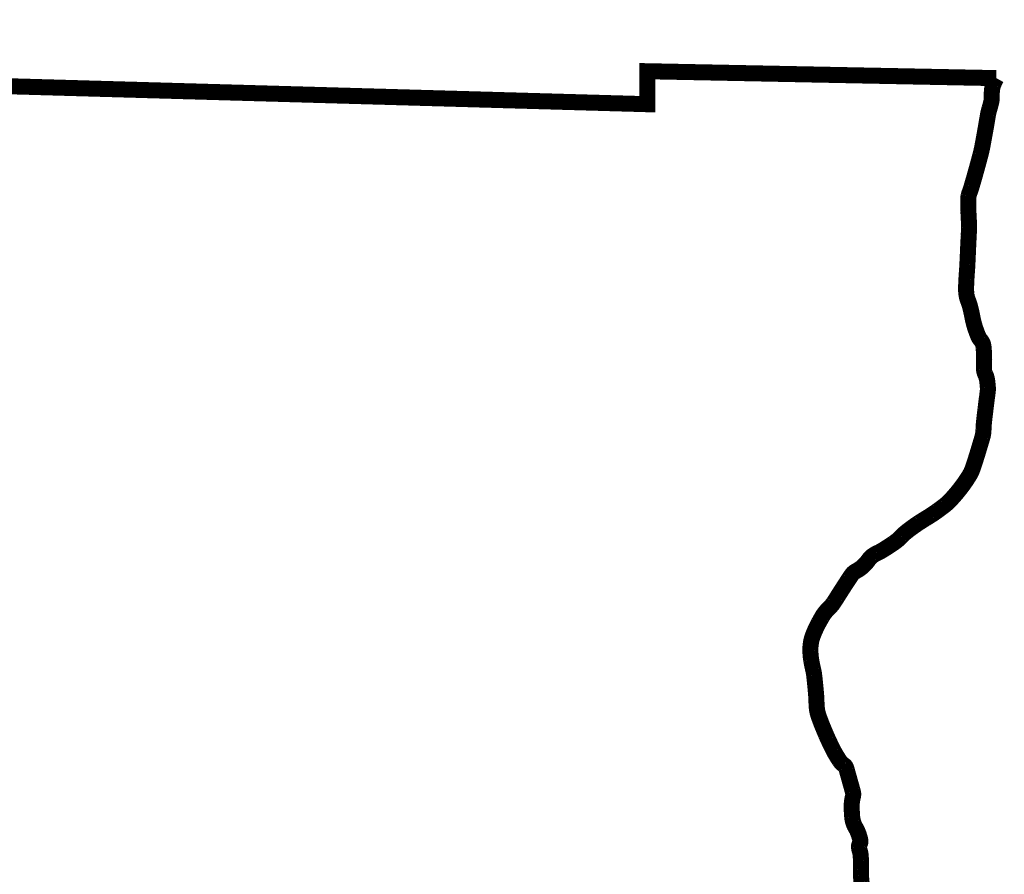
# Model space of a CAD drawing. Extents: x 8.8 to 17.3, y 25.2 to 36.2.
# Tile 177 of 183: x 16.19 to 16.614, y 27.22 to 27.588. Entities that reach past the tile are written whole.
import ezdxf

# ---------------------------------------------------------------- set-up
doc = ezdxf.new("R2010")
doc.units = 0
doc.header["$MEASUREMENT"] = 0
doc.layers.add('BELMONT-BORDER', color=7, linetype='CONTINUOUS')

msp = doc.modelspace()

# ---------------------------------------------------------------- linework, layer by layer
at = {"layer": 'BELMONT-BORDER', "const_width": 0.00691}
msp.add_lwpolyline([(15.36859, 26.64692), (15.3774, 27.58233), (15.64473, 27.58489), (15.64485, 27.57487), (16.46011, 27.55195), (16.46018, 27.56616), (16.61057, 27.56319)], dxfattribs=at)
for points in [[(16.55249, 27.21518, 0.058399), (16.55248, 27.21656, -0.028804), (16.55228, 27.21934, -0.008123), (16.55229, 27.22188, 0.009336), (16.5523, 27.22441, 0.009851), (16.55226, 27.22573, 0.005039), (16.55209, 27.2283, 0.063836), (16.55174, 27.23, -0.062086), (16.55138, 27.23174, -0.155581), (16.5517, 27.2331, 0.162501), (16.55198, 27.23441, 0.039146), (16.55178, 27.23546, 0.019266), (16.55113, 27.23754, 0.051338), (16.54986, 27.24021, -0.063951), (16.54889, 27.24239, -0.050097), (16.54845, 27.24463, -0.023551), (16.54824, 27.24949, -0.064423), (16.54877, 27.25352, 0.133949), (16.54876, 27.25551, 0.000137), (16.54852, 27.25638, 0.000035), (16.54756, 27.25981, 0.000059), (16.54617, 27.26477, 0.000313), (16.5459, 27.2657, 0.1759), (16.54494, 27.26705, -0.099608), (16.54293, 27.2691, -0.007684), (16.54126, 27.27178, -0.016767), (16.54055, 27.27305, -0.005872), (16.53924, 27.27566, -0.006046), (16.53804, 27.27822, -0.006159), (16.53722, 27.28005, -0.002978), (16.53561, 27.28388, -0.018533), (16.53378, 27.28883, -0.044957), (16.53329, 27.29095, -0.029655), (16.53307, 27.29369, 0.017705), (16.53282, 27.29828, 0.002412), (16.53237, 27.30301, 0.004295), (16.53208, 27.30566, 0.030338), (16.53161, 27.30828, -0.01961), (16.53079, 27.31231, -0.034839), (16.53042, 27.31642, -0.044435), (16.53064, 27.31965, -0.052647), (16.53157, 27.3231, -0.032742), (16.53398, 27.32832, -0.006896), (16.53547, 27.33097, -0.018536), (16.53607, 27.33193, -0.055063), (16.5384, 27.33464, 0.060634), (16.54048, 27.33712, 0.004094), (16.54186, 27.33926, -0.002517), (16.54408, 27.34276, -0.002667), (16.54712, 27.34743, -0.007271), (16.54827, 27.34912, -0.122024), (16.54997, 27.3506, 0.067961), (16.55326, 27.3529, 0.058401), (16.55564, 27.35568, -0.093443), (16.55726, 27.35732, -0.044105), (16.55925, 27.35846, 0.03269), (16.56197, 27.35993, 0.008987), (16.56611, 27.36263, 0.020323), (16.56787, 27.36393, 0.038931), (16.56967, 27.36562, -0.039161), (16.57146, 27.36731, -0.012183), (16.57432, 27.3695, -0.011703), (16.5774, 27.37163, -0.009097), (16.5799, 27.3732, 0.007942), (16.58276, 27.375, 0.011581), (16.58507, 27.37659, 0.008333), (16.5882, 27.37892, 0.040823), (16.59081, 27.38129, 0.022202), (16.59502, 27.38622, 0.028135), (16.59894, 27.39188, 0.055127), (16.60044, 27.39507, 0.005018), (16.60145, 27.39812, 0.003509), (16.60282, 27.40252, 0.002576), (16.60461, 27.40852, 0.021431), (16.60479, 27.40926, 0.042111), (16.60506, 27.41163, -0.02204), (16.6054, 27.41618, -0.000345), (16.60593, 27.42057, -0.000454), (16.60634, 27.42391, -0.003055), (16.60662, 27.42608, 0.003074), (16.6069, 27.42825, 0.046227), (16.60694, 27.42977, 0.021537), (16.6066, 27.433, 0.074331), (16.60583, 27.43553, -0.091163), (16.60526, 27.43762, -0.038585), (16.60525, 27.4397, 0.024519), (16.60533, 27.44296, 0.01373), (16.60512, 27.4469, 0.038329), (16.6049, 27.4483, 0.119853), (16.60398, 27.4501, -0.086595), (16.60256, 27.45247, -0.010577), (16.60142, 27.45566, -0.018129), (16.60086, 27.45755, -0.016431), (16.60024, 27.46035, 0.013009), (16.59948, 27.46389, 0.035361), (16.59836, 27.46742, -0.055809), (16.59774, 27.46969, -0.036436), (16.59756, 27.47185, -0.017567), (16.59768, 27.47634, -0.003901), (16.59797, 27.48065, 0.007515), (16.59811, 27.4829, 0.000808), (16.59831, 27.48735, -0.000521), (16.59851, 27.49181, -0.001751), (16.59868, 27.49531, 0.003697), (16.59885, 27.49882, 0.029137), (16.59882, 27.50072, -0.011245), (16.59856, 27.50565, -0.010117), (16.59851, 27.51136, -0.053041), (16.59863, 27.51244, -0.035791), (16.5991, 27.51398, 0.021189), (16.59996, 27.51655, 0.000995), (16.60138, 27.52149, 0.001659), (16.60221, 27.52446, 0.003277), (16.60373, 27.5301, 0.009095), (16.60423, 27.53214, 0.009058), (16.60466, 27.53424, 0.002443), (16.60608, 27.54205, 0.002868), (16.60654, 27.54476, -0.002647), (16.60701, 27.54747, -0.033092), (16.60765, 27.5501, 0.027125), (16.60848, 27.5533, 0.05683), (16.60862, 27.55499, -0.030831), (16.60872, 27.5581, -0.063579), (16.60918, 27.56013, -0.039453), (16.61057, 27.56319)], [(16.55193, 27.21034, 0.000167), (16.55246, 27.21487, 0.002446)]]:
    msp.add_lwpolyline(points, format="xyb", dxfattribs=at)

doc.saveas('drawing.dxf')
